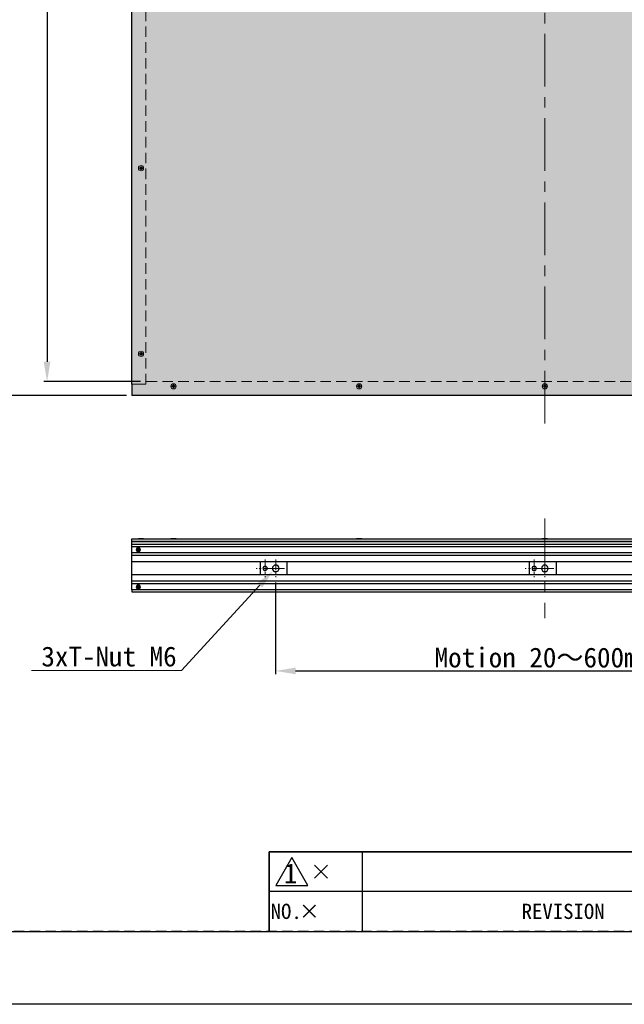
# Model space of a CAD drawing. Header units: millimetres. Extents: x 0 to 420, y 0 to 297.
# Tile 2 of 13: x 94 to 185, y 0 to 148. Entities that reach past the tile are written whole.
import ezdxf
from ezdxf import colors
from ezdxf.entities.mleader import LeaderData, LeaderLine
from ezdxf.enums import TextEntityAlignment as Align
from ezdxf.math import Vec2, Vec3

# ---------------------------------------------------------------- set-up
doc = ezdxf.new("R2010")
doc.units = ezdxf.units.MM
doc.header["$LTSCALE"] = 0.25
doc.linetypes.add('CENTER', pattern=[50.8, 31.75, -6.35, 6.35, -6.35])
doc.linetypes.add('HIDDEN', pattern=[9.525, 6.35, -3.175])
for name, color, linetype, lineweight in [('BASE', 7, 'Continuous', 25), ('CENTER', 1, 'CENTER', 9), ('DIFFUSER', 4, 'Continuous', 20), ('DIMENSION', 6, 'Continuous', 15), ('HIDDEN', 3, 'HIDDEN', 15), ('MXB7785', 7, 'Continuous', 20), ('MXB8607', 7, 'Continuous', 20), ('SFB-4A6', 7, 'Continuous', 20), ('SIDE COVER', 7, 'Continuous', 25)]:
    doc.layers.add(name, color=color, linetype=linetype, lineweight=lineweight)
doc.layers.add('FORM', color=252, linetype='Continuous')
doc.layers.add('PAPER', color=254, linetype='Continuous', plot=False)
doc.styles.add('VS Standard', font='msgothic.ttc', dxfattribs={"height": 3})
doc.styles.add('VS Standard(小)', font='msgothic.ttc', dxfattribs={"height": 2.4})
doc.dimstyles.new('VS Standard x0.2', dxfattribs={"dimtxt": 3, "dimasz": 3, "dimexe": 0.5, "dimexo": 0.8, "dimgap": 0.5, "dimtad": 3, "dimlfac": 5, "dimrnd": 0.0001, "dimzin": 9, "dimdsep": 46, "dimtxsty": 'VS Standard', "dimcen": 0, "dimaunit": 1, "dimadec": 0, "dimazin": 2, "dimtfac": 1, "dimtmove": 0, "dimatfit": 2, "dimfxl": 1, "dimtolj": 1, "dimtzin": 0, "dimarcsym": 0})
doc.dimstyles.new('VS Standard x2', dxfattribs={"dimtxt": 3, "dimasz": 3, "dimexe": 0.5, "dimexo": 0.8, "dimgap": 0.5, "dimtad": 3, "dimlfac": 0.5, "dimrnd": 0.0001, "dimzin": 9, "dimdsep": 46, "dimtxsty": 'VS Standard', "dimcen": 0, "dimclrd": 256, "dimclre": 256, "dimclrt": 256, "dimaunit": 1, "dimadec": 0, "dimazin": 2, "dimtfac": 1, "dimtmove": 0, "dimatfit": 2, "dimfxl": 1, "dimtolj": 1, "dimtzin": 0, "dimarcsym": 0})

# ---------------------------------------------------------------- blocks, each defined once
blk = doc.blocks.new('表題欄金物用_ver3.0')
at = {"layer": 'FORM', "color": 0}
for p, q in [((-272, 23), (-286, 23)), ((-286, 23), (-286, 17)), ((-211, 23), (-272, 23)), ((-272, 23), (-272, 17)), ((-279.19, 21), (-277.19, 19)), ((-279.19, 19), (-277.19, 21)), ((-286, 17), (-286, 11)), ((-272, 17), (-286, 17)), ((-272, 17), (-272, 11)), ((-211, 17), (-272, 17))]:
    blk.add_line(p, q, dxfattribs=at)
at = {"layer": 'FORM', "color": 0, "lineweight": 15}
blk.add_line((-191, 11), (-286, 11), dxfattribs=at)
at = {"layer": 'FORM', "color": 0}
blk.add_lwpolyline([(-282.58, 22.13), (-285.01, 17.93), (-280.16, 17.93)], close=True, dxfattribs=at)
at = {"layer": 'FORM', "color": 0, "insert": (-282.79, 19.73), "char_height": 3, "attachment_point": 5, "style": 'VS Standard'}
blk.add_mtext('1', dxfattribs=at)
at = {"layer": 'FORM', "color": 0, "char_height": 2.3, "attachment_point": 5, "style": 'VS Standard'}
for s, insert, width in [('NO.', (-283.44, 14), 14), ('×', (-279.94, 14.02), 14), ('REVISION', (-241.67, 14), 46)]:
    blk.add_mtext(s, dxfattribs=dict(at, insert=insert, width=width))
at = {"layer": 'FORM', "color": 0}
for tag, height, style, p in [('処理(英語)', 2.8, 'VS Standard', (-133.24, 42.37)), ('材料', 2.8, 'VS Standard', (-58.21, 42.72)), ('処理(日本語)', 2.8, 'VS Standard', (-133.24, 38.37)), ('一般面取', 2.8, 'VS Standard', (-58.25, 38.53)), ('処理接点(英語)', 2.8, 'VS Standard', (-132.94, 34.42)), ('仕上', 2.8, 'VS Standard', (-58.25, 34.53)), ('処理接点(日本語)', 2.8, 'VS Standard', (-133, 30.5)), ('偏芯', 2.8, 'VS Standard', (-58.25, 30.53)), ('一般公差', 2.4, 'VS Standard(小)', (-106, 26.31)), ('適用（機種名）', 3.6, 'VS Standard', (-44.78, 25.6)), ('角度', 2.4, 'VS Standard(小)', (-106, 21.94)), ('NAME', 3.5, 'VS Standard', (-44.75, 19.65)), ('SCALE', 2.4, 'VS Standard(小)', (-106, 17.56)), ('DRAW_NO.', 3.5, 'VS Standard', (-44.75, 13.82)), ('DATE', 2.4, 'VS Standard(小)', (-106, 13.19))]:
    blk.add_attdef(tag, text='', height=height, dxfattribs=dict(at, style=style)).set_placement(p, align=Align.MIDDLE_CENTER)
at = {"layer": 'FORM', "color": 0, "style": 'VS Standard'}
for tag, p in [('APPROVED', (-182.5, 15.06)), ('CHECKED', (-167.5, 15.18)), ('DESIGNED', (-152.5, 15.09)), ('DRAWN', (-137.5, 15.23))]:
    blk.add_attdef(tag, text='', height=4.5, dxfattribs=at).set_placement(p, align=Align.BOTTOM_CENTER)
blk = doc.blocks.new('*D9')
at = {"layer": 'Defpoints', "color": 0}
for p in [(112.86, 214.31), (97.99, 93.91), (112.86, 93.91)]:
    blk.add_point(p, dxfattribs=at)
at = {"layer": 'DIMENSION', "color": 0, "lineweight": -2}
for p, q in [((112.06, 214.31), (97.49, 214.31)), ((97.99, 211.31), (97.99, 96.91)), ((112.06, 93.91), (97.49, 93.91))]:
    blk.add_line(p, q, dxfattribs=at)
at = {"layer": 'DIMENSION', "color": 0}
for points in [[(98.49, 211.31), (97.49, 211.31), (97.99, 214.31)], [(97.49, 96.91), (98.49, 96.91), (97.99, 93.91)]]:
    blk.add_solid(points, dxfattribs=at)
at = {"layer": 'DIMENSION', "color": 0, "insert": (95.67, 171.09), "char_height": 3, "attachment_point": 5, "rotation": 90, "style": 'VS Standard'}
blk.add_mtext('\\A1;\\A1;602 ((Emitting area))', dxfattribs=at)
blk = doc.blocks.new('*D10')
at = {"layer": 'Defpoints', "color": 0}
for p in [(85.8, 216.41), (110.76, 216.41), (110.76, 91.81)]:
    blk.add_point(p, dxfattribs=at)
at = {"layer": 'DIMENSION', "color": 0, "lineweight": -2}
for p, q in [((109.96, 216.41), (85.3, 216.41)), ((85.8, 94.81), (85.8, 213.41)), ((109.96, 91.81), (85.3, 91.81))]:
    blk.add_line(p, q, dxfattribs=at)
at = {"layer": 'DIMENSION', "color": 0}
for points in [[(86.3, 213.41), (85.3, 213.41), (85.8, 216.41)], [(85.3, 94.81), (86.3, 94.81), (85.8, 91.81)]]:
    blk.add_solid(points, dxfattribs=at)
at = {"layer": 'DIMENSION', "color": 0, "insert": (83.8, 154.11), "char_height": 3, "attachment_point": 5, "rotation": 90, "style": 'VS Standard'}
blk.add_mtext('\\A1;623', dxfattribs=at)
blk = doc.blocks.new('*D17')
at = {"layer": 'Defpoints', "color": 0}
for p in [(132.47, 64.41), (213.06, 64.41), (213.06, 50.28)]:
    blk.add_point(p, dxfattribs=at)
at = {"layer": 'DIMENSION', "lineweight": -2}
for p, q in [((132.47, 63.61), (132.47, 49.78)), ((213.06, 63.61), (213.06, 49.78)), ((135.47, 50.28), (210.06, 50.28))]:
    blk.add_line(p, q, dxfattribs=at)
at = {"layer": 'DIMENSION'}
for points in [[(135.47, 50.78), (135.47, 49.78), (132.47, 50.28)], [(210.06, 49.78), (210.06, 50.78), (213.06, 50.28)]]:
    blk.add_solid(points, dxfattribs=at)
at = {"layer": 'DIMENSION', "insert": (172.77, 52.28), "char_height": 3, "attachment_point": 5, "style": 'VS Standard'}
blk.add_mtext('\\A1;{\\A1;Motion 20}～600mm', dxfattribs=at)

msp = doc.modelspace()

# ---------------------------------------------------------------- hatches: boundary and pattern name
at = {"layer": 'DIFFUSER'}
h = msp.add_hatch(dxfattribs=at)
h.set_pattern_fill('PLUSSES', color=256, scale=0.2, style=0)
h.paths.add_polyline_path([(110.7634, 93.5074), (110.7634, 91.8074), (233.6634, 91.8074), (235.3634, 91.8074), (235.3634, 123.8074), (235.3634, 124.4074), (235.3634, 203.8074), (235.3634, 204.4074), (235.3634, 214.7074), (235.3634, 216.4074), (112.4634, 216.4074), (110.7634, 216.4074)])

# ---------------------------------------------------------------- linework, layer by layer
msp.add_line((131.5, 11), (406.5, 11))
at = {"layer": 'BASE', "linetype": 'Continuous', "lineweight": 25}
for p, q in [((110.7634, 62.5011), (110.7634, 62.2011)), ((110.7634, 62.2011), (235.3634, 62.2011))]:
    msp.add_line(p, q, dxfattribs=at)
at = {"layer": 'CENTER'}
for p, q in [((173.0634, 87.6074), (173.0634, 220.6074)), ((173.0634, 73.2511), (173.0634, 58.2511))]:
    msp.add_line(p, q, dxfattribs=at)
at = {"layer": 'CENTER', "ltscale": 0.2}
for p, q in [((130.8746, 67.0892), (130.8746, 64.413)), ((132.4746, 67.0892), (132.4746, 64.413)), ((171.4634, 67.0892), (171.4634, 64.413)), ((173.0634, 67.0892), (173.0634, 64.413)), ((173.0634, 67.0892), (173.0634, 64.413)), ((132.2127, 65.7511), (129.5365, 65.7511)), ((133.8127, 65.7511), (131.1365, 65.7511)), ((172.8015, 65.7511), (170.1253, 65.7511)), ((174.4015, 65.7511), (171.7253, 65.7511))]:
    msp.add_line(p, q, dxfattribs=at)
at = {"layer": 'DIFFUSER', "linetype": 'Continuous', "lineweight": 25}
for p, q in [((110.7634, 70.2011), (235.3634, 70.2011)), ((110.7634, 69.8011), (110.7634, 70.2011)), ((110.7634, 69.8011), (235.3634, 69.8011))]:
    msp.add_line(p, q, dxfattribs=at)
at = {"layer": 'FORM'}
for p, q in [((131.5, 11), (131.5, 23)), ((131.5, 23), (226.5, 23)), ((13.5, 11), (131.5, 11))]:
    msp.add_line(p, q, dxfattribs=at)
at = {"layer": 'FORM', "linetype": 'HIDDEN'}
msp.add_lwpolyline([(13.5, 286), (406.5, 286), (406.5, 11), (13.5, 11)], close=True, dxfattribs=at)
at = {"layer": 'HIDDEN'}
for p, q in [((112.8634, 93.5074), (112.8634, 214.3074)), ((112.8634, 93.9074), (112.8634, 93.5074)), ((233.6634, 93.9074), (112.8634, 93.9074)), ((112.8634, 93.9074), (112.8634, 93.5074)), ((112.8634, 93.9074), (112.8634, 93.5074)), ((110.7634, 93.5074), (112.8634, 93.5074)), ((112.8634, 93.5074), (110.7634, 93.5074)), ((112.8634, 93.5074), (110.7634, 93.5074)), ((112.8634, 93.5074), (110.7634, 93.5074)), ((110.7634, 93.5074), (112.8634, 93.5074)), ((110.7634, 93.5074), (112.8634, 93.5074))]:
    msp.add_line(p, q, dxfattribs=at)
at = {"layer": 'MXB7785', "lineweight": 25}
for p, q in [((111.5634, 68.5011), (111.5634, 68.6011)), ((111.5926, 68.5718), (111.5634, 68.6011)), ((111.5634, 68.6011), (111.7134, 68.6011)), ((111.5926, 68.5303), (111.5634, 68.5011)), ((111.7134, 68.5011), (111.5634, 68.5011)), ((111.5926, 68.5303), (111.5926, 68.5718)), ((111.5926, 68.5718), (111.7426, 68.5718)), ((111.7426, 68.5303), (111.5926, 68.5303)), ((111.7134, 68.6011), (111.7134, 68.7511)), ((111.7134, 68.7511), (111.8134, 68.7511)), ((111.7426, 68.7218), (111.7134, 68.7511)), ((111.7426, 68.5718), (111.7134, 68.6011)), ((111.7426, 68.5303), (111.7134, 68.5011)), ((111.7134, 68.3511), (111.7134, 68.5011)), ((111.7426, 68.3803), (111.7134, 68.3511)), ((111.8134, 68.3511), (111.7134, 68.3511)), ((111.7426, 68.5718), (111.7426, 68.7218)), ((111.7426, 68.7218), (111.7841, 68.7218)), ((111.7426, 68.3803), (111.7426, 68.5303)), ((111.7841, 68.3803), (111.7426, 68.3803)), ((111.7841, 68.7218), (111.8134, 68.7511)), ((111.7841, 68.7218), (111.7841, 68.5718)), ((111.7841, 68.5718), (111.8134, 68.6011)), ((111.7841, 68.5718), (111.9341, 68.5718)), ((111.9341, 68.5303), (111.7841, 68.5303)), ((111.7841, 68.5303), (111.8134, 68.5011)), ((111.7841, 68.5303), (111.7841, 68.3803)), ((111.7841, 68.3803), (111.8134, 68.3511)), ((111.8134, 68.7511), (111.8134, 68.6011)), ((111.8134, 68.6011), (111.9634, 68.6011)), ((111.9634, 68.5011), (111.8134, 68.5011)), ((111.8134, 68.5011), (111.8134, 68.3511)), ((111.9634, 68.6011), (111.9341, 68.5718)), ((111.9341, 68.5718), (111.9341, 68.5303)), ((111.9341, 68.5303), (111.9634, 68.5011)), ((111.9634, 68.6011), (111.9634, 68.5011)), ((111.5926, 62.9718), (111.5634, 63.0011)), ((111.5634, 62.9011), (111.5634, 63.0011)), ((111.5634, 63.0011), (111.7134, 63.0011)), ((111.5926, 62.9303), (111.5634, 62.9011)), ((111.7134, 62.9011), (111.5634, 62.9011)), ((111.5926, 62.9303), (111.5926, 62.9718)), ((111.5926, 62.9718), (111.7426, 62.9718)), ((111.7426, 62.9303), (111.5926, 62.9303)), ((111.7134, 63.0011), (111.7134, 63.1511)), ((111.7134, 63.1511), (111.8134, 63.1511)), ((111.7426, 63.1218), (111.7134, 63.1511)), ((111.7426, 62.9718), (111.7134, 63.0011)), ((111.7426, 62.9303), (111.7134, 62.9011)), ((111.7134, 62.7511), (111.7134, 62.9011)), ((111.7426, 62.7803), (111.7134, 62.7511)), ((111.8134, 62.7511), (111.7134, 62.7511)), ((111.7426, 62.9718), (111.7426, 63.1218)), ((111.7426, 63.1218), (111.7841, 63.1218)), ((111.7426, 62.7803), (111.7426, 62.9303)), ((111.7841, 62.7803), (111.7426, 62.7803)), ((111.7634, 63.2711), (111.7634, 63.2511)), ((111.7634, 62.6511), (111.7634, 62.6311)), ((111.7841, 63.1218), (111.8134, 63.1511)), ((111.7841, 63.1218), (111.7841, 62.9718)), ((111.7841, 62.9718), (111.8134, 63.0011)), ((111.7841, 62.9718), (111.9341, 62.9718)), ((111.9341, 62.9303), (111.7841, 62.9303)), ((111.7841, 62.9303), (111.8134, 62.9011)), ((111.7841, 62.9303), (111.7841, 62.7803)), ((111.7841, 62.7803), (111.8134, 62.7511)), ((111.8134, 63.1511), (111.8134, 63.0011)), ((111.8134, 63.0011), (111.9634, 63.0011)), ((111.9634, 62.9011), (111.8134, 62.9011)), ((111.8134, 62.9011), (111.8134, 62.7511)), ((111.9634, 63.0011), (111.9341, 62.9718)), ((111.9341, 62.9718), (111.9341, 62.9303)), ((111.9341, 62.9303), (111.9634, 62.9011)), ((111.9634, 63.0011), (111.9634, 62.9011))]:
    msp.add_line(p, q, dxfattribs=at)
for centre, start, end in [((111.7634, 68.5511), 90, 270), ((111.7634, 68.5511), 270, 90), ((111.7634, 62.9511), 90, 270), ((111.7634, 62.9511), 270, 90)]:
    msp.add_arc(centre, 0.3, start, end, dxfattribs=at)
at = {"layer": 'MXB8607', "linetype": 'Continuous', "lineweight": 25}
for p, q in [((112.1134, 126.3074), (112.2134, 126.3074)), ((112.1426, 126.2781), (112.1134, 126.3074)), ((112.1134, 126.1574), (112.1134, 126.3074)), ((112.1426, 126.1281), (112.1426, 126.2781)), ((112.1426, 126.2781), (112.1841, 126.2781)), ((112.1841, 126.2781), (112.2134, 126.3074)), ((112.1841, 126.2781), (112.1841, 126.1281)), ((112.2134, 126.3074), (112.2134, 126.1574)), ((111.9926, 126.1281), (111.9634, 126.1574)), ((111.9634, 126.0574), (111.9634, 126.1574)), ((111.9634, 126.1574), (112.1134, 126.1574)), ((111.9926, 126.0866), (111.9634, 126.0574)), ((112.1134, 126.0574), (111.9634, 126.0574)), ((111.9926, 126.0866), (111.9926, 126.1281)), ((111.9926, 126.1281), (112.1426, 126.1281)), ((112.1426, 126.0866), (111.9926, 126.0866)), ((112.1426, 126.1281), (112.1134, 126.1574)), ((112.1134, 126.0574), (112.1426, 126.0866)), ((112.1134, 125.9074), (112.1134, 126.0574)), ((112.1426, 125.9366), (112.1134, 125.9074)), ((112.2134, 125.9074), (112.1134, 125.9074)), ((112.1426, 125.9366), (112.1426, 126.0866)), ((112.1841, 125.9366), (112.1426, 125.9366)), ((112.1841, 126.1281), (112.2134, 126.1574)), ((112.1841, 126.1281), (112.3341, 126.1281)), ((112.3341, 126.0866), (112.1841, 126.0866)), ((112.1841, 126.0866), (112.2134, 126.0574)), ((112.1841, 126.0866), (112.1841, 125.9366)), ((112.1841, 125.9366), (112.2134, 125.9074)), ((112.2134, 126.1574), (112.3634, 126.1574)), ((112.3634, 126.0574), (112.2134, 126.0574)), ((112.2134, 126.0574), (112.2134, 125.9074)), ((112.3341, 126.1281), (112.3634, 126.1574)), ((112.3341, 126.1281), (112.3341, 126.0866)), ((112.3341, 126.0866), (112.3634, 126.0574)), ((112.3634, 126.1574), (112.3634, 126.0574)), ((111.9926, 98.1281), (111.9634, 98.1574)), ((111.9634, 98.0574), (111.9634, 98.1574)), ((111.9634, 98.1574), (112.1134, 98.1574)), ((111.9926, 98.0866), (111.9634, 98.0574)), ((112.1134, 98.0574), (111.9634, 98.0574)), ((111.9926, 98.0866), (111.9926, 98.1281)), ((111.9926, 98.1281), (112.1426, 98.1281)), ((112.1426, 98.0866), (111.9926, 98.0866)), ((112.1134, 98.3074), (112.2134, 98.3074)), ((112.1426, 98.2781), (112.1134, 98.3074)), ((112.1134, 98.1574), (112.1134, 98.3074)), ((112.1426, 98.1281), (112.1134, 98.1574)), ((112.1134, 98.0574), (112.1426, 98.0866)), ((112.1134, 97.9074), (112.1134, 98.0574)), ((112.1426, 98.1281), (112.1426, 98.2781)), ((112.1426, 98.2781), (112.1841, 98.2781)), ((112.1426, 97.9366), (112.1426, 98.0866)), ((112.1841, 98.2781), (112.2134, 98.3074)), ((112.1841, 98.2781), (112.1841, 98.1281)), ((112.1841, 98.1281), (112.2134, 98.1574)), ((112.1841, 98.1281), (112.3341, 98.1281)), ((112.3341, 98.0866), (112.1841, 98.0866)), ((112.1841, 98.0866), (112.2134, 98.0574)), ((112.1841, 98.0866), (112.1841, 97.9366)), ((112.2134, 98.3074), (112.2134, 98.1574)), ((112.2134, 98.1574), (112.3634, 98.1574)), ((112.3634, 98.0574), (112.2134, 98.0574)), ((112.2134, 98.0574), (112.2134, 97.9074)), ((112.3341, 98.1281), (112.3634, 98.1574)), ((112.3341, 98.1281), (112.3341, 98.0866)), ((112.3341, 98.0866), (112.3634, 98.0574)), ((112.3634, 98.1574), (112.3634, 98.0574)), ((112.1426, 97.9366), (112.1134, 97.9074)), ((112.2134, 97.9074), (112.1134, 97.9074)), ((112.1841, 97.9366), (112.1426, 97.9366)), ((112.1841, 97.9366), (112.2134, 97.9074)), ((116.8634, 93.1574), (116.8634, 93.2574)), ((116.8634, 93.2574), (117.0134, 93.2574)), ((116.8926, 93.2281), (116.8634, 93.2574)), ((116.8926, 93.1866), (116.8634, 93.1574)), ((117.0134, 93.1574), (116.8634, 93.1574)), ((116.8926, 93.1866), (116.8926, 93.2281)), ((116.8926, 93.2281), (117.0426, 93.2281)), ((117.0426, 93.1866), (116.8926, 93.1866)), ((117.0426, 93.3781), (117.0134, 93.4074)), ((117.0134, 93.2574), (117.0134, 93.4074)), ((117.0134, 93.4074), (117.1134, 93.4074)), ((117.0426, 93.2281), (117.0134, 93.2574)), ((117.0426, 93.1866), (117.0134, 93.1574)), ((117.0134, 93.0074), (117.0134, 93.1574)), ((117.0426, 93.0366), (117.0134, 93.0074)), ((117.1134, 93.0074), (117.0134, 93.0074)), ((117.0426, 93.2281), (117.0426, 93.3781)), ((117.0426, 93.3781), (117.0841, 93.3781)), ((117.0426, 93.0366), (117.0426, 93.1866)), ((117.0841, 93.0366), (117.0426, 93.0366)), ((117.0841, 93.3781), (117.1134, 93.4074)), ((117.0841, 93.3781), (117.0841, 93.2281)), ((117.0841, 93.2281), (117.1134, 93.2574)), ((117.0841, 93.2281), (117.2341, 93.2281)), ((117.2341, 93.1866), (117.0841, 93.1866)), ((117.1134, 93.1574), (117.0841, 93.1866)), ((117.0841, 93.1866), (117.0841, 93.0366)), ((117.0841, 93.0366), (117.1134, 93.0074)), ((117.1134, 93.4074), (117.1134, 93.2574)), ((117.1134, 93.2574), (117.2634, 93.2574)), ((117.2634, 93.1574), (117.1134, 93.1574)), ((117.1134, 93.1574), (117.1134, 93.0074)), ((117.2341, 93.2281), (117.2634, 93.2574)), ((117.2341, 93.2281), (117.2341, 93.1866)), ((117.2341, 93.1866), (117.2634, 93.1574)), ((117.2634, 93.2574), (117.2634, 93.1574)), ((144.8634, 93.1574), (144.8634, 93.2574)), ((144.8634, 93.2574), (145.0134, 93.2574)), ((144.8926, 93.2281), (144.8634, 93.2574)), ((144.8926, 93.1866), (144.8634, 93.1574)), ((145.0134, 93.1574), (144.8634, 93.1574)), ((144.8926, 93.1866), (144.8926, 93.2281)), ((144.8926, 93.2281), (145.0426, 93.2281)), ((145.0426, 93.1866), (144.8926, 93.1866)), ((145.0426, 93.3781), (145.0134, 93.4074)), ((145.0134, 93.2574), (145.0134, 93.4074)), ((145.0134, 93.4074), (145.1134, 93.4074)), ((145.0426, 93.2281), (145.0134, 93.2574)), ((145.0426, 93.1866), (145.0134, 93.1574)), ((145.0134, 93.0074), (145.0134, 93.1574)), ((145.0426, 93.0366), (145.0134, 93.0074)), ((145.1134, 93.0074), (145.0134, 93.0074)), ((145.0426, 93.2281), (145.0426, 93.3781)), ((145.0426, 93.3781), (145.0841, 93.3781)), ((145.0426, 93.0366), (145.0426, 93.1866)), ((145.0841, 93.0366), (145.0426, 93.0366)), ((145.0841, 93.3781), (145.1134, 93.4074)), ((145.0841, 93.3781), (145.0841, 93.2281)), ((145.0841, 93.2281), (145.1134, 93.2574)), ((145.0841, 93.2281), (145.2341, 93.2281)), ((145.2341, 93.1866), (145.0841, 93.1866)), ((145.1134, 93.1574), (145.0841, 93.1866)), ((145.0841, 93.1866), (145.0841, 93.0366)), ((145.0841, 93.0366), (145.1134, 93.0074)), ((145.1134, 93.4074), (145.1134, 93.2574)), ((145.1134, 93.2574), (145.2634, 93.2574)), ((145.2634, 93.1574), (145.1134, 93.1574)), ((145.1134, 93.1574), (145.1134, 93.0074)), ((145.2341, 93.2281), (145.2634, 93.2574)), ((145.2341, 93.2281), (145.2341, 93.1866)), ((145.2341, 93.1866), (145.2634, 93.1574)), ((145.2634, 93.2574), (145.2634, 93.1574)), ((172.8634, 93.1574), (172.8634, 93.2574)), ((172.8634, 93.2574), (173.0134, 93.2574)), ((172.8926, 93.2281), (172.8634, 93.2574)), ((172.8926, 93.1866), (172.8634, 93.1574)), ((173.0134, 93.1574), (172.8634, 93.1574)), ((172.8926, 93.1866), (172.8926, 93.2281)), ((172.8926, 93.2281), (173.0426, 93.2281)), ((173.0426, 93.1866), (172.8926, 93.1866)), ((173.0426, 93.3781), (173.0134, 93.4074)), ((173.0134, 93.2574), (173.0134, 93.4074)), ((173.0134, 93.4074), (173.1134, 93.4074)), ((173.0426, 93.2281), (173.0134, 93.2574)), ((173.0426, 93.1866), (173.0134, 93.1574)), ((173.0134, 93.0074), (173.0134, 93.1574)), ((173.0426, 93.0366), (173.0134, 93.0074)), ((173.1134, 93.0074), (173.0134, 93.0074)), ((173.0426, 93.2281), (173.0426, 93.3781)), ((173.0426, 93.3781), (173.0841, 93.3781)), ((173.0426, 93.0366), (173.0426, 93.1866)), ((173.0841, 93.0366), (173.0426, 93.0366)), ((173.0841, 93.3781), (173.1134, 93.4074)), ((173.0841, 93.3781), (173.0841, 93.2281)), ((173.0841, 93.2281), (173.1134, 93.2574)), ((173.0841, 93.2281), (173.2341, 93.2281)), ((173.2341, 93.1866), (173.0841, 93.1866)), ((173.1134, 93.1574), (173.0841, 93.1866)), ((173.0841, 93.1866), (173.0841, 93.0366)), ((173.0841, 93.0366), (173.1134, 93.0074)), ((173.1134, 93.4074), (173.1134, 93.2574)), ((173.1134, 93.2574), (173.2634, 93.2574)), ((173.2634, 93.1574), (173.1134, 93.1574)), ((173.1134, 93.1574), (173.1134, 93.0074)), ((173.2341, 93.2281), (173.2634, 93.2574)), ((173.2341, 93.2281), (173.2341, 93.1866)), ((173.2341, 93.1866), (173.2634, 93.1574)), ((173.2634, 93.2574), (173.2634, 93.1574))]:
    msp.add_line(p, q, dxfattribs=at)
at = {"layer": 'MXB8607'}
for p, q in [((112.1134, 126.3074), (112.2134, 126.3074)), ((112.1426, 126.2781), (112.1134, 126.3074)), ((112.1134, 126.1574), (112.1134, 126.3074)), ((112.1426, 126.1281), (112.1426, 126.2781)), ((112.1426, 126.2781), (112.1841, 126.2781)), ((112.1841, 126.2781), (112.2134, 126.3074)), ((112.1841, 126.2781), (112.1841, 126.1281)), ((112.2134, 126.3074), (112.2134, 126.1574)), ((111.9926, 126.1281), (111.9634, 126.1574)), ((111.9634, 126.0574), (111.9634, 126.1574)), ((111.9634, 126.1574), (112.1134, 126.1574)), ((111.9926, 126.0866), (111.9634, 126.0574)), ((112.1134, 126.0574), (111.9634, 126.0574)), ((111.9926, 126.0866), (111.9926, 126.1281)), ((111.9926, 126.1281), (112.1426, 126.1281)), ((112.1426, 126.0866), (111.9926, 126.0866)), ((112.1426, 126.1281), (112.1134, 126.1574)), ((112.1134, 126.0574), (112.1426, 126.0866)), ((112.1134, 125.9074), (112.1134, 126.0574)), ((112.1426, 125.9366), (112.1134, 125.9074)), ((112.2134, 125.9074), (112.1134, 125.9074)), ((112.1426, 125.9366), (112.1426, 126.0866)), ((112.1841, 125.9366), (112.1426, 125.9366)), ((112.1841, 126.1281), (112.2134, 126.1574)), ((112.1841, 126.1281), (112.3341, 126.1281)), ((112.3341, 126.0866), (112.1841, 126.0866)), ((112.1841, 126.0866), (112.2134, 126.0574)), ((112.1841, 126.0866), (112.1841, 125.9366)), ((112.1841, 125.9366), (112.2134, 125.9074)), ((112.2134, 126.1574), (112.3634, 126.1574)), ((112.3634, 126.0574), (112.2134, 126.0574)), ((112.2134, 126.0574), (112.2134, 125.9074)), ((112.3341, 126.1281), (112.3634, 126.1574)), ((112.3341, 126.1281), (112.3341, 126.0866)), ((112.3341, 126.0866), (112.3634, 126.0574)), ((112.3634, 126.1574), (112.3634, 126.0574)), ((111.9926, 98.1281), (111.9634, 98.1574)), ((111.9634, 98.0574), (111.9634, 98.1574)), ((111.9634, 98.1574), (112.1134, 98.1574)), ((111.9926, 98.0866), (111.9634, 98.0574)), ((112.1134, 98.0574), (111.9634, 98.0574)), ((111.9926, 98.0866), (111.9926, 98.1281)), ((111.9926, 98.1281), (112.1426, 98.1281)), ((112.1426, 98.0866), (111.9926, 98.0866)), ((112.1134, 98.3074), (112.2134, 98.3074)), ((112.1426, 98.2781), (112.1134, 98.3074)), ((112.1134, 98.1574), (112.1134, 98.3074)), ((112.1426, 98.1281), (112.1134, 98.1574)), ((112.1134, 98.0574), (112.1426, 98.0866)), ((112.1134, 97.9074), (112.1134, 98.0574)), ((112.1426, 98.1281), (112.1426, 98.2781)), ((112.1426, 98.2781), (112.1841, 98.2781)), ((112.1426, 97.9366), (112.1426, 98.0866)), ((112.1841, 98.2781), (112.2134, 98.3074)), ((112.1841, 98.2781), (112.1841, 98.1281)), ((112.1841, 98.1281), (112.2134, 98.1574)), ((112.1841, 98.1281), (112.3341, 98.1281)), ((112.3341, 98.0866), (112.1841, 98.0866)), ((112.1841, 98.0866), (112.2134, 98.0574)), ((112.1841, 98.0866), (112.1841, 97.9366)), ((112.2134, 98.3074), (112.2134, 98.1574)), ((112.2134, 98.1574), (112.3634, 98.1574)), ((112.3634, 98.0574), (112.2134, 98.0574)), ((112.2134, 98.0574), (112.2134, 97.9074)), ((112.3341, 98.1281), (112.3634, 98.1574)), ((112.3341, 98.1281), (112.3341, 98.0866)), ((112.3341, 98.0866), (112.3634, 98.0574)), ((112.3634, 98.1574), (112.3634, 98.0574)), ((112.1426, 97.9366), (112.1134, 97.9074)), ((112.2134, 97.9074), (112.1134, 97.9074)), ((112.1841, 97.9366), (112.1426, 97.9366)), ((112.1841, 97.9366), (112.2134, 97.9074)), ((116.8634, 93.1574), (116.8634, 93.2574)), ((116.8634, 93.2574), (117.0134, 93.2574)), ((116.8926, 93.2281), (116.8634, 93.2574)), ((116.8926, 93.1866), (116.8634, 93.1574)), ((117.0134, 93.1574), (116.8634, 93.1574)), ((116.8926, 93.1866), (116.8926, 93.2281)), ((116.8926, 93.2281), (117.0426, 93.2281)), ((117.0426, 93.1866), (116.8926, 93.1866)), ((117.0426, 93.3781), (117.0134, 93.4074)), ((117.0134, 93.2574), (117.0134, 93.4074)), ((117.0134, 93.4074), (117.1134, 93.4074)), ((117.0426, 93.2281), (117.0134, 93.2574)), ((117.0426, 93.1866), (117.0134, 93.1574)), ((117.0134, 93.0074), (117.0134, 93.1574)), ((117.0426, 93.0366), (117.0134, 93.0074)), ((117.1134, 93.0074), (117.0134, 93.0074)), ((117.0426, 93.2281), (117.0426, 93.3781)), ((117.0426, 93.3781), (117.0841, 93.3781)), ((117.0426, 93.0366), (117.0426, 93.1866)), ((117.0841, 93.0366), (117.0426, 93.0366)), ((117.0841, 93.3781), (117.1134, 93.4074)), ((117.0841, 93.3781), (117.0841, 93.2281)), ((117.0841, 93.2281), (117.1134, 93.2574)), ((117.0841, 93.2281), (117.2341, 93.2281)), ((117.2341, 93.1866), (117.0841, 93.1866)), ((117.1134, 93.1574), (117.0841, 93.1866)), ((117.0841, 93.1866), (117.0841, 93.0366)), ((117.0841, 93.0366), (117.1134, 93.0074)), ((117.1134, 93.4074), (117.1134, 93.2574)), ((117.1134, 93.2574), (117.2634, 93.2574)), ((117.2634, 93.1574), (117.1134, 93.1574)), ((117.1134, 93.1574), (117.1134, 93.0074)), ((117.2341, 93.2281), (117.2634, 93.2574)), ((117.2341, 93.2281), (117.2341, 93.1866)), ((117.2341, 93.1866), (117.2634, 93.1574)), ((117.2634, 93.2574), (117.2634, 93.1574)), ((144.8634, 93.1574), (144.8634, 93.2574)), ((144.8634, 93.2574), (145.0134, 93.2574)), ((144.8926, 93.2281), (144.8634, 93.2574)), ((144.8926, 93.1866), (144.8634, 93.1574)), ((145.0134, 93.1574), (144.8634, 93.1574)), ((144.8926, 93.1866), (144.8926, 93.2281)), ((144.8926, 93.2281), (145.0426, 93.2281)), ((145.0426, 93.1866), (144.8926, 93.1866)), ((145.0426, 93.3781), (145.0134, 93.4074)), ((145.0134, 93.2574), (145.0134, 93.4074)), ((145.0134, 93.4074), (145.1134, 93.4074)), ((145.0426, 93.2281), (145.0134, 93.2574)), ((145.0426, 93.1866), (145.0134, 93.1574)), ((145.0134, 93.0074), (145.0134, 93.1574)), ((145.0426, 93.0366), (145.0134, 93.0074)), ((145.1134, 93.0074), (145.0134, 93.0074)), ((145.0426, 93.2281), (145.0426, 93.3781)), ((145.0426, 93.3781), (145.0841, 93.3781)), ((145.0426, 93.0366), (145.0426, 93.1866)), ((145.0841, 93.0366), (145.0426, 93.0366)), ((145.0841, 93.3781), (145.1134, 93.4074)), ((145.0841, 93.3781), (145.0841, 93.2281)), ((145.0841, 93.2281), (145.1134, 93.2574)), ((145.0841, 93.2281), (145.2341, 93.2281)), ((145.2341, 93.1866), (145.0841, 93.1866)), ((145.1134, 93.1574), (145.0841, 93.1866)), ((145.0841, 93.1866), (145.0841, 93.0366)), ((145.0841, 93.0366), (145.1134, 93.0074)), ((145.1134, 93.4074), (145.1134, 93.2574)), ((145.1134, 93.2574), (145.2634, 93.2574)), ((145.2634, 93.1574), (145.1134, 93.1574)), ((145.1134, 93.1574), (145.1134, 93.0074)), ((145.2341, 93.2281), (145.2634, 93.2574)), ((145.2341, 93.2281), (145.2341, 93.1866)), ((145.2341, 93.1866), (145.2634, 93.1574)), ((145.2634, 93.2574), (145.2634, 93.1574)), ((172.8634, 93.1574), (172.8634, 93.2574)), ((172.8634, 93.2574), (173.0134, 93.2574)), ((172.8926, 93.2281), (172.8634, 93.2574)), ((172.8926, 93.1866), (172.8634, 93.1574)), ((173.0134, 93.1574), (172.8634, 93.1574)), ((172.8926, 93.1866), (172.8926, 93.2281)), ((172.8926, 93.2281), (173.0426, 93.2281)), ((173.0426, 93.1866), (172.8926, 93.1866)), ((173.0426, 93.3781), (173.0134, 93.4074)), ((173.0134, 93.2574), (173.0134, 93.4074)), ((173.0134, 93.4074), (173.1134, 93.4074)), ((173.0426, 93.2281), (173.0134, 93.2574)), ((173.0426, 93.1866), (173.0134, 93.1574)), ((173.0134, 93.0074), (173.0134, 93.1574)), ((173.0426, 93.0366), (173.0134, 93.0074)), ((173.1134, 93.0074), (173.0134, 93.0074)), ((173.0426, 93.2281), (173.0426, 93.3781)), ((173.0426, 93.3781), (173.0841, 93.3781)), ((173.0426, 93.0366), (173.0426, 93.1866)), ((173.0841, 93.0366), (173.0426, 93.0366)), ((173.0841, 93.3781), (173.1134, 93.4074)), ((173.0841, 93.3781), (173.0841, 93.2281)), ((173.0841, 93.2281), (173.1134, 93.2574)), ((173.0841, 93.2281), (173.2341, 93.2281)), ((173.2341, 93.1866), (173.0841, 93.1866)), ((173.1134, 93.1574), (173.0841, 93.1866)), ((173.0841, 93.1866), (173.0841, 93.0366)), ((173.0841, 93.0366), (173.1134, 93.0074)), ((173.1134, 93.4074), (173.1134, 93.2574)), ((173.1134, 93.2574), (173.2634, 93.2574)), ((173.2634, 93.1574), (173.1134, 93.1574)), ((173.1134, 93.1574), (173.1134, 93.0074)), ((173.2341, 93.2281), (173.2634, 93.2574)), ((173.2341, 93.2281), (173.2341, 93.1866)), ((173.2341, 93.1866), (173.2634, 93.1574)), ((173.2634, 93.2574), (173.2634, 93.1574)), ((111.7684, 70.2511), (111.7684, 70.2011)), ((112.5584, 70.2511), (111.7684, 70.2511)), ((112.5584, 70.2011), (111.7684, 70.2011)), ((112.5584, 70.2511), (112.5584, 70.2011)), ((112.5584, 70.2511), (112.5584, 70.2011)), ((116.6684, 70.2511), (116.6684, 70.2011)), ((117.4584, 70.2511), (116.6684, 70.2511)), ((117.4584, 70.2011), (116.6684, 70.2011)), ((117.4584, 70.2511), (117.4584, 70.2011)), ((117.4584, 70.2511), (117.4584, 70.2011)), ((144.6684, 70.2511), (144.6684, 70.2011)), ((145.4584, 70.2511), (144.6684, 70.2511)), ((145.4584, 70.2011), (144.6684, 70.2011)), ((145.4584, 70.2511), (145.4584, 70.2011)), ((145.4584, 70.2511), (145.4584, 70.2011)), ((172.6684, 70.2511), (172.6684, 70.2011)), ((173.4584, 70.2511), (172.6684, 70.2511)), ((173.4584, 70.2011), (172.6684, 70.2011)), ((173.4584, 70.2511), (173.4584, 70.2011)), ((173.4584, 70.2511), (173.4584, 70.2011))]:
    msp.add_line(p, q, dxfattribs=at)
for centre in [(112.1634, 126.1074), (112.1634, 98.1074), (117.0634, 93.2074), (145.0634, 93.2074), (173.0634, 93.2074)]:
    msp.add_circle(centre, 0.395, dxfattribs=at)
at = {"layer": 'PAPER'}
msp.add_lwpolyline([(0, 297), (420, 297), (420, 0), (0, 0)], close=True, dxfattribs=at)
at = {"layer": 'SFB-4A6', "linetype": 'Continuous', "lineweight": 25}
for p, q in [((130.1746, 66.7311), (130.1746, 66.7511)), ((134.1746, 66.7311), (130.1746, 66.7311)), ((130.1746, 64.7711), (130.1746, 66.7311)), ((134.1746, 66.7511), (134.1746, 66.7311)), ((134.1746, 66.7311), (134.1746, 64.7711)), ((170.7634, 66.7311), (170.7634, 66.7511)), ((174.7634, 66.7311), (170.7634, 66.7311)), ((170.7634, 64.7711), (170.7634, 66.7311)), ((174.7634, 66.7511), (174.7634, 66.7311)), ((174.7634, 66.7311), (174.7634, 64.7711)), ((134.1746, 64.7711), (130.1746, 64.7711)), ((130.1746, 64.7511), (130.1746, 64.7711)), ((134.1746, 64.7711), (134.1746, 64.7511)), ((174.7634, 64.7711), (170.7634, 64.7711)), ((170.7634, 64.7511), (170.7634, 64.7711)), ((174.7634, 64.7711), (174.7634, 64.7511))]:
    msp.add_line(p, q, dxfattribs=at)
for centre, radius, start, end in [((130.8746, 65.7511), 0.33, 90, 270), ((130.8746, 65.7511), 0.33, 270, 90), ((132.4746, 65.7511), 0.5, 90, 270), ((132.4746, 65.7511), 0.5, 270, 90), ((171.4634, 65.7511), 0.33, 90, 270), ((171.4634, 65.7511), 0.33, 270, 90), ((173.0634, 65.7511), 0.5, 90, 270), ((173.0634, 65.7511), 0.5, 270, 90)]:
    msp.add_arc(centre, radius, start, end, dxfattribs=at)
at = {"layer": 'SIDE COVER'}
for p, q in [((110.7634, 93.5074), (110.7634, 216.4074)), ((110.7634, 93.5074), (110.7634, 91.8074)), ((233.6634, 91.8074), (110.7634, 91.8074))]:
    msp.add_line(p, q, dxfattribs=at)
at = {"layer": 'SIDE COVER', "lineweight": 25}
for p, q in [((233.6634, 69.8011), (110.7634, 69.8011)), ((110.7634, 69.4011), (110.7634, 69.8011)), ((110.7634, 69.0011), (110.7634, 69.4011)), ((110.7634, 69.4011), (233.6634, 69.4011)), ((233.6634, 69.0011), (110.7634, 69.0011)), ((110.7634, 68.1011), (110.7634, 69.0011)), ((111.4634, 68.5511), (111.4434, 68.5511)), ((112.0834, 68.5511), (112.0634, 68.5511)), ((233.6634, 68.1011), (110.7634, 68.1011)), ((110.7634, 67.7011), (110.7634, 68.1011)), ((233.6634, 67.7011), (110.7634, 67.7011)), ((110.7634, 66.7511), (110.7634, 67.7011)), ((233.6634, 66.7511), (110.7634, 66.7511)), ((110.7634, 64.7511), (110.7634, 66.7511)), ((233.6634, 64.7511), (110.7634, 64.7511)), ((110.7634, 63.8011), (110.7634, 64.7511)), ((110.7634, 63.4011), (110.7634, 63.8011)), ((233.6634, 63.8011), (110.7634, 63.8011)), ((233.6634, 63.4011), (110.7634, 63.4011)), ((110.7634, 62.5011), (110.7634, 63.4011)), ((235.3634, 62.5011), (110.7634, 62.5011)), ((233.6634, 62.5011), (110.7634, 62.5011))]:
    msp.add_line(p, q, dxfattribs=at)
for centre, start, end in [((111.7634, 68.5511), 0, 180), ((111.7634, 68.5511), 180, 0), ((111.7634, 62.9511), 90, 270), ((111.7634, 62.9511), 270, 90)]:
    msp.add_arc(centre, 0.32, start, end, dxfattribs=at)

# ---------------------------------------------------------------- block references
msp.add_blockref('表題欄金物用_ver3.0', (417.5, 0))

# ---------------------------------------------------------------- dimensions: what is measured, and where the dimension line sits
at = {"layer": 'DIMENSION'}
dim = msp.add_linear_dim(base=(85.8017, 216.4074), p1=(110.7634, 91.8074), p2=(110.7634, 216.4074), angle=90, dimstyle='VS Standard x0.2', override={"dimtxsty": 'VS Standard'}, dxfattribs=at)
dim.commit()
dim.dimension.update_dxf_attribs({"geometry": '*D10', "text_midpoint": (83.8017, 154.1074)})
dim = msp.add_linear_dim(base=(97.9872, 93.9074), p1=(112.8634, 214.3074), p2=(112.8634, 93.9074), angle=90, text='\\A1;<> ((Emitting area))', dimstyle='VS Standard x0.2', override={"dimtxsty": 'VS Standard'}, dxfattribs=at)
dim.commit()
dim.dimension.update_dxf_attribs({"geometry": '*D9', "text_midpoint": (97.9872, 171.0944), "dimtype": 160})
dim = msp.add_linear_dim(base=(213.0634, 50.2848), p1=(132.4746, 64.413), p2=(213.0634, 64.413), text='{\\A1;Motion 20}～600mm', dimstyle='VS Standard x2', override={"dimtfillclr": 256}, dxfattribs=at)
dim.commit()
dim.dimension.update_dxf_attribs({"geometry": '*D17', "text_midpoint": (172.769, 52.2848)})

# ---------------------------------------------------------------- leaders
ml = msp.add_multileader_mtext('Standard', dxfattribs=at)
ml.set_content('3xT-Nut M6\\P', color=256, style='VS Standard')
ml.set_leader_properties(color=256, linetype='ByLayer', lineweight=-1)
ml.build(insert=Vec2(0, 0))
ml.multileader.update_dxf_attribs({"has_dogleg": 0, "text_left_attachment_type": 6, "text_right_attachment_type": 6, "dogleg_length": 0.18, "arrow_head_size": 3})
ctx = ml.context
ctx.base_point, ctx.char_height, ctx.arrow_head_size, ctx.landing_gap_size, ctx.plane_origin = Vec3(78.5591, 50.3605), 3, 3, 0.75, Vec3(-75.1724, 56.8769)
ctx.left_attachment, ctx.right_attachment, ctx.text_align_type = 6, 6, 2
notes = []
notes.append((ctx, [(0, (1, 1, 0), (118.4711, 50.3605), (-1, 0), 0.18, [(0, [(132.1001, 65.4075)], 0, [])])]))
ctx.mtext.insert, ctx.mtext.alignment, ctx.mtext.flow_direction = Vec3(117.5411, 53.9605), 3, 5
for ctx, leaders in notes:
    for number, flags, end, landing, length, lines in leaders:
        leader = LeaderData()
        leader.index, (leader.has_last_leader_line, leader.has_dogleg_vector, leader.attachment_direction) = number, flags
        leader.last_leader_point, leader.dogleg_vector, leader.dogleg_length = Vec3(end), Vec3(landing), length
        for number, points, colour, breaks in lines:
            line = LeaderLine()
            line.index, line.vertices, line.color, line.breaks = number, Vec3.list(points), colors.encode_raw_color(colour), breaks
            leader.lines.append(line)
        ctx.leaders.append(leader)

doc.saveas('drawing.dxf')
